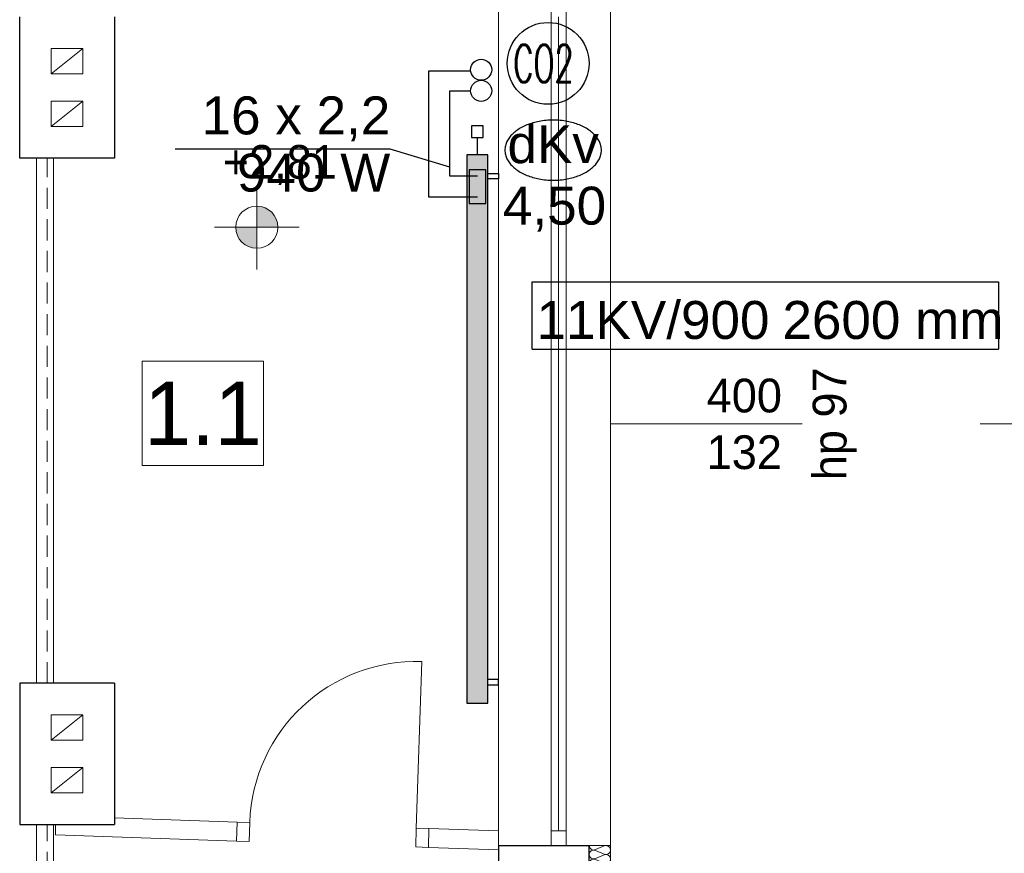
# Model space of a CAD drawing. Extents: x -497945 to -454853, y -17656 to 94650.
# Tile 52 of 62: x -473538 to -468871, y 74160 to 78114. Entities that reach past the tile are written whole.
import ezdxf
from ezdxf.lldxf.tags import DXFTag

# ---------------------------------------------------------------- set-up
doc = ezdxf.new("R2010")
doc.units = 0
doc.header["$MEASUREMENT"] = 0
doc.set_wipeout_variables(frame=1)
doc.linetypes.add('Dashed', pattern=[564.444447, 282.222223, -282.222223])
doc.linetypes.add('Krawędzie ukryte', pattern=[150, 100, -50])
doc.layers.get('0').update_dxf_attribs({"color": 252})
for name, color, linetype in [('#opisy', 7, 'Continuous'), ('Inwent Izolacje', 252, 'Continuous'), ('INWENT RZĘDNE', 252, 'Continuous'), ('IS_Text_Armatury_Therm', 7, 'Continuous'), ('IS_Text_Odbiornikow_Therm', 7, 'Continuous')]:
    doc.layers.add(name, color=color, linetype=linetype)
for name, color, linetype, lineweight in [('INWENT BALUSTRADY_Nr_Pióra__21', 252, 'Continuous', 9), ('Inwent Izolacje_Nr_Pióra__2', 252, 'Continuous', 13), ('INWENT KONST. DREWNIANA_Nr_Pióra__21', 252, 'Continuous', 9), ('INWENT OPISY_Nr_Pióra__21', 252, 'Continuous', 9), ('INWENT OPISY_Nr_Pióra__41', 252, 'Continuous', 15), ('INWENT RZĘDNE_Nr_Pióra__21', 252, 'Continuous', 9), ('INWENT. DRZWI_Nr_Pióra__5', 252, 'Continuous', 13), ('INWENT. OKNA_Nr_Pióra__21', 252, 'Continuous', 9), ('INWENT. OKNA_Nr_Pióra__5', 252, 'Continuous', 13), ('INWENT.ŚCIANY_Nr_Pióra__1', 252, 'Continuous', 25), ('INWENT.ŚCIANY_Nr_Pióra__21', 252, 'Continuous', 9), ('INWENT.ŚCIANY_Nr_Pióra__3', 252, 'Continuous', 13), ('Istniejące stropy_Nr_Pióra__5', 252, 'Continuous', 13)]:
    doc.layers.add(name, color=color, linetype=linetype, lineweight=lineweight)
for name, color, linetype, true_color in [('IS_Armatura_podłączeniowa_grz._dolnozas.', 7, 'SOLID', 0x000000), ('IS_Armatura_Therm', 7, 'SOLID', 0x000000), ('IS_Grafika', 7, 'SOLID', 0x000000), ('IS_Grzejniki_Plan_rzut', 7, 'SOLID', 0x000000), ('IS_Opisy_działek_Therm', 7, 'SOLID', 0x000000), ('IS_Powrót', 5, 'DASH', 0x0000ff), ('IS_Zasilanie', 1, 'SOLID', 0xff0000)]:
    doc.layers.add(name, color=color, linetype=linetype, true_color=true_color)
doc.styles.add('GENERATED_STYLE_1', font='txt')
doc.styles.add('GENERATED_STYLE_3', font='txt')
doc.styles.add('GENERATED_STYLE_5', font='txt')
doc.styles.add('ROMANS', font='romans', dxfattribs={"width": 0.8})
doc.styles.get("Standard").update_dxf_attribs({"font": 'txt', "bigfont": 'BIGFONT.SHX'})
tags = doc.linetypes.add('DASH', pattern=[15, 10, -5]).pattern_tags.tags
tags[6:7] = [DXFTag(74, 4), DXFTag(75, 0), DXFTag(340, '0'), DXFTag(46, 0.0), DXFTag(50, 0.0), DXFTag(44, 0.0), DXFTag(45, 0.0)]
tags[4:5] = [DXFTag(74, 4), DXFTag(75, 0), DXFTag(340, '0'), DXFTag(46, 0.0), DXFTag(50, 0.0), DXFTag(44, 0.0), DXFTag(45, 0.0)]
tags = doc.linetypes.add('SOLID', pattern=[10, 10, 0]).pattern_tags.tags
tags[6:7] = [DXFTag(74, 4), DXFTag(75, 0), DXFTag(340, '0'), DXFTag(46, 0.0), DXFTag(50, 0.0), DXFTag(44, 0.0), DXFTag(45, 0.0)]
tags[4:5] = [DXFTag(74, 4), DXFTag(75, 0), DXFTag(340, '0'), DXFTag(46, 0.0), DXFTag(50, 0.0), DXFTag(44, 0.0), DXFTag(45, 0.0)]

# ---------------------------------------------------------------- blocks, each defined once
blk = doc.blocks.new('Izolacja cieplna 14_206', base_point=(-471930.2, 61504.5))
at = {"layer": 'Inwent Izolacje_Nr_Pióra__2', "linetype": 'Continuous'}
for p, q in [((-471860, 61502.7), (-471900.4, 61485)), ((-471900.4, 61481.4), (-471860, 61463.7)), ((-471860, 61460.1), (-471900.4, 61442.4)), ((-471900.4, 61438.8), (-471860, 61421.1)), ((-471860, 61417.5), (-471900.4, 61399.8)), ((-471900.4, 61396.2), (-471860, 61378.5)), ((-471860, 61374.9), (-471900.4, 61357.2)), ((-471900.4, 61353.6), (-471860, 61335.9)), ((-471860, 61332.3), (-471900.4, 61314.5)), ((-471900.4, 61311), (-471860, 61293.2)), ((-471860, 61289.7), (-471900.4, 61271.9)), ((-471900.4, 61268.3), (-471860, 61250.6)), ((-471860, 61247), (-471900.4, 61229.3)), ((-471900.4, 61225.7), (-471860, 61208)), ((-471860, 61204.4), (-471900.4, 61186.7)), ((-471900.4, 61183.1), (-471860, 61165.4)), ((-471860, 61161.8), (-471900.4, 61144.1)), ((-471900.4, 61140.5), (-471860, 61122.8)), ((-471860, 61119.2), (-471900.4, 61101.4)), ((-471900.4, 61097.9), (-471860, 61080.1)), ((-471860, 61076.6), (-471900.4, 61058.8)), ((-471900.4, 61055.2), (-471860, 61037.5)), ((-471860, 61033.9), (-471900.4, 61016.2)), ((-471900.4, 61012.6), (-471860, 60994.9)), ((-471860, 60991.3), (-471900.4, 60973.6)), ((-471900.4, 60970), (-471860, 60952.3)), ((-471860, 60948.7), (-471900.4, 60931)), ((-471900.4, 60927.4), (-471860, 60909.7)), ((-471860, 60906.1), (-471900.4, 60888.4)), ((-471900.4, 60884.8), (-471860, 60867)), ((-471860, 60863.5), (-471900.4, 60845.7)), ((-471900.4, 60842.2), (-471860, 60824.4)), ((-471860, 60820.8), (-471900.4, 60803.1)), ((-471900.4, 60799.5), (-471860, 60781.8)), ((-471860, 60778.2), (-471900.4, 60760.5)), ((-471900.4, 60756.9), (-471860, 60739.2)), ((-471860, 60735.6), (-471900.4, 60717.9)), ((-471900.4, 60714.3), (-471860, 60696.6)), ((-471860, 60693), (-471900.4, 60675.3)), ((-471900.4, 60671.7), (-471860, 60653.9)), ((-471860, 60650.4), (-471900.4, 60632.6)), ((-471900.4, 60629.1), (-471860, 60611.3)), ((-471860, 60607.7), (-471900.4, 60590)), ((-471900.4, 60586.4), (-471860, 60568.7)), ((-471860, 60565.1), (-471900.4, 60547.4)), ((-471900.4, 60543.8), (-471860, 60526.1)), ((-471860, 60522.5), (-471900.4, 60504.8)), ((-471900.4, 60501.2), (-471860, 60483.5)), ((-471860, 60479.9), (-471900.4, 60462.2)), ((-471900.4, 60458.6), (-471860, 60440.9)), ((-471860, 60437.3), (-471900.4, 60419.5)), ((-471900.4, 60416), (-471860, 60398.2)), ((-471860, 60394.7), (-471900.4, 60376.9)), ((-471900.4, 60373.3), (-471860, 60355.6)), ((-471860, 60352), (-471900.4, 60334.3)), ((-471900.4, 60330.7), (-471860, 60313)), ((-471860, 60309.4), (-471900.4, 60291.7)), ((-471900.4, 60288.1), (-471860, 60270.4)), ((-471860, 60266.8), (-471900.4, 60249.1)), ((-471900.4, 60245.5), (-471860, 60227.8)), ((-471860, 60224.2), (-471900.4, 60206.4)), ((-471900.4, 60202.9), (-471860, 60185.1)), ((-471860, 60181.6), (-471900.4, 60163.8)), ((-471900.4, 60160.2), (-471860, 60142.5)), ((-471860, 60138.9), (-471900.4, 60121.2)), ((-471900.4, 60117.6), (-471860, 60099.9)), ((-471860, 60096.3), (-471900.4, 60078.6)), ((-471900.4, 60075), (-471860, 60057.3)), ((-471860, 60053.7), (-471900.4, 60036)), ((-471900.4, 60032.4), (-471860, 60014.7)), ((-471860, 60011.1), (-471900.4, 59993.4)), ((-471900.4, 59989.8), (-471860, 59972)), ((-471860, 59968.5), (-471900.4, 59950.7)), ((-471900.4, 59947.2), (-471860, 59929.4)), ((-471860, 59925.8), (-471900.4, 59908.1)), ((-471900.4, 59904.5), (-471860, 59886.8)), ((-471860, 59883.2), (-471900.4, 59865.5)), ((-471900.4, 59861.9), (-471860, 59844.2)), ((-471860, 59840.6), (-471900.4, 59822.9)), ((-471900.4, 59819.3), (-471860, 59801.6)), ((-471860, 59798), (-471900.4, 59780.3)), ((-471900.4, 59776.7), (-471860, 59758.9)), ((-471860, 59755.4), (-471900.4, 59737.6)), ((-471900.4, 59734.1), (-471860, 59716.3)), ((-471860, 59712.7), (-471900.4, 59695)), ((-471900.4, 59691.4), (-471860, 59673.7)), ((-471860, 59670.1), (-471900.4, 59652.4)), ((-471900.4, 59648.8), (-471860, 59631.1)), ((-471860, 59627.5), (-471900.4, 59609.8)), ((-471900.4, 59606.2), (-471860, 59588.5)), ((-471860, 59584.9), (-471900.4, 59567.2)), ((-471900.4, 59563.6), (-471860, 59545.9)), ((-471860, 59542.3), (-471900.4, 59524.5)), ((-471900.4, 59521), (-471860, 59503.2)), ((-471860, 59499.7), (-471900.4, 59481.9)), ((-471900.4, 59478.3), (-471860, 59460.6)), ((-471860, 59457), (-471900.4, 59439.3)), ((-471900.4, 59435.7), (-471860, 59418)), ((-471860, 59414.4), (-471900.4, 59396.7)), ((-471900.4, 59393.1), (-471860, 59375.4)), ((-471860, 59371.8), (-471900.4, 59354.1)), ((-471900.4, 59350.5), (-471860, 59332.8)), ((-471860, 59329.2), (-471900.4, 59311.4)), ((-471900.4, 59307.9), (-471860, 59290.1)), ((-471860, 59286.6), (-471900.4, 59268.8)), ((-471900.4, 59265.2), (-471860, 59247.5)), ((-471860, 59243.9), (-471900.4, 59226.2)), ((-471900.4, 59222.6), (-471860, 59204.9)), ((-471860, 59201.3), (-471900.4, 59183.6)), ((-471900.4, 59180), (-471860, 59162.3)), ((-471860, 59158.7), (-471900.4, 59141)), ((-471900.4, 59137.4), (-471860, 59119.7)), ((-471860, 59116.1), (-471900.4, 59098.4)), ((-471900.4, 59094.8), (-471860, 59077)), ((-471860, 59073.5), (-471900.4, 59055.7)), ((-471900.4, 59052.2), (-471860, 59034.4)), ((-471860, 59030.8), (-471900.4, 59013.1)), ((-471900.4, 59009.5), (-471860, 58991.8)), ((-471860, 58988.2), (-471900.4, 58970.5)), ((-471900.4, 58966.9), (-471860, 58949.2)), ((-471860, 58945.6), (-471900.4, 58927.9)), ((-471900.4, 58924.3), (-471860, 58906.6)), ((-471860, 58903), (-471900.4, 58885.3)), ((-471900.4, 58881.7), (-471860, 58863.9)), ((-471860, 58860.4), (-471900.4, 58842.6)), ((-471900.4, 58839.1), (-471860, 58821.3)), ((-471860, 58817.7), (-471900.4, 58800)), ((-471900.4, 58796.4), (-471860, 58778.7)), ((-471860, 58775.1), (-471900.4, 58757.4)), ((-471900.4, 58753.8), (-471860, 58736.1)), ((-471860, 58732.5), (-471900.4, 58714.8)), ((-471900.4, 58711.2), (-471860, 58693.5)), ((-471860, 58689.9), (-471900.4, 58672.2)), ((-471900.4, 58668.6), (-471860, 58650.9)), ((-471860, 58647.3), (-471900.4, 58629.5)), ((-471900.4, 58626), (-471860, 58608.2)), ((-471860, 58604.7), (-471900.4, 58586.9)), ((-471900.4, 58583.3), (-471860, 58565.6)), ((-471860, 58562), (-471900.4, 58544.3)), ((-471900.4, 58540.7), (-471860, 58523)), ((-471860, 58519.4), (-471900.4, 58501.7)), ((-471900.4, 58498.1), (-471860, 58480.4)), ((-471860, 58476.8), (-471900.4, 58459.1)), ((-471900.4, 58455.5), (-471860, 58437.8)), ((-471860, 58434.2), (-471900.4, 58416.4)), ((-471900.4, 58412.9), (-471860, 58395.1)), ((-471860, 58391.6), (-471900.4, 58373.8)), ((-471900.4, 58370.2), (-471860, 58352.5)), ((-471860, 58348.9), (-471900.4, 58331.2)), ((-471900.4, 58327.6), (-471860, 58309.9)), ((-471860, 58306.3), (-471900.4, 58288.6)), ((-471900.4, 58285), (-471860, 58267.3)), ((-471860, 58263.7), (-471900.4, 58246)), ((-471900.4, 58242.4), (-471860, 58224.7)), ((-471860, 58221.1), (-471900.4, 58203.4)), ((-471900.4, 58199.8), (-471860, 58182)), ((-471860, 58178.5), (-471900.4, 58160.7)), ((-471900.4, 58157.2), (-471860, 58139.4)), ((-471860, 58135.8), (-471900.4, 58118.1)), ((-471900.4, 58114.5), (-471860, 58096.8)), ((-471860, 58093.2), (-471900.4, 58075.5)), ((-471900.4, 58071.9), (-471860, 58054.2)), ((-471860, 58050.6), (-471900.4, 58032.9)), ((-471900.4, 58029.3), (-471860, 58011.6)), ((-471860, 58008), (-471900.4, 57990.3)), ((-471900.4, 57986.7), (-471860, 57968.9)), ((-471860, 57965.4), (-471900.4, 57947.6)), ((-471900.4, 57944.1), (-471860, 57926.3))]:
    blk.add_line(p, q, dxfattribs=at)
for centre, start_param, end_param in [((-471908.9, 61461.9), 2.7288, 6.695979), ((-471908.9, 61504.5), 4.712389, 6.695979), ((-471851.5, 61483.2), 5.870392, 9.837571), ((-471908.9, 61419.3), 2.7288, 6.695979), ((-471851.5, 61440.6), 5.870392, 9.837571), ((-471908.9, 61376.7), 2.7288, 6.695979), ((-471851.5, 61398), 5.870392, 9.837571), ((-471851.5, 61355.4), 5.870392, 9.837571), ((-471908.9, 61334.1), 2.7288, 6.695979), ((-471851.5, 61312.8), 5.870392, 9.837571), ((-471908.9, 61291.4), 2.7288, 6.695979), ((-471851.5, 61270.1), 5.870392, 9.837571), ((-471908.9, 61248.8), 2.7288, 6.695979), ((-471851.5, 61227.5), 5.870392, 9.837571), ((-471908.9, 61206.2), 2.7288, 6.695979), ((-471851.5, 61184.9), 5.870392, 9.837571), ((-471908.9, 61163.6), 2.7288, 6.695979), ((-471908.9, 61121), 2.7288, 6.695979), ((-471851.5, 61142.3), 5.870392, 9.837571), ((-471908.9, 61078.3), 2.7288, 6.695979), ((-471851.5, 61099.7), 5.870392, 9.837571), ((-471908.9, 61035.7), 2.7288, 6.695979), ((-471851.5, 61057), 5.870392, 9.837571), ((-471908.9, 60993.1), 2.7288, 6.695979), ((-471851.5, 61014.4), 5.870392, 9.837571), ((-471908.9, 60950.5), 2.7288, 6.695979), ((-471851.5, 60971.8), 5.870392, 9.837571), ((-471908.9, 60907.9), 2.7288, 6.695979), ((-471851.5, 60929.2), 5.870392, 9.837571), ((-471908.9, 60865.3), 2.7288, 6.695979), ((-471851.5, 60886.6), 5.870392, 9.837571), ((-471851.5, 60843.9), 5.870392, 9.837571), ((-471908.9, 60822.6), 2.7288, 6.695979), ((-471851.5, 60801.3), 5.870392, 9.837571), ((-471908.9, 60780), 2.7288, 6.695979), ((-471851.5, 60758.7), 5.870392, 9.837571), ((-471908.9, 60737.4), 2.7288, 6.695979), ((-471851.5, 60716.1), 5.870392, 9.837571), ((-471908.9, 60694.8), 2.7288, 6.695979), ((-471851.5, 60673.5), 5.870392, 9.837571), ((-471908.9, 60652.2), 2.7288, 6.695979), ((-471908.9, 60609.5), 2.7288, 6.695979), ((-471851.5, 60630.8), 5.870392, 9.837571), ((-471908.9, 60566.9), 2.7288, 6.695979), ((-471851.5, 60588.2), 5.870392, 9.837571), ((-471908.9, 60524.3), 2.7288, 6.695979), ((-471851.5, 60545.6), 5.870392, 9.837571), ((-471908.9, 60481.7), 2.7288, 6.695979), ((-471851.5, 60503), 5.870392, 9.837571), ((-471908.9, 60439.1), 2.7288, 6.695979), ((-471851.5, 60460.4), 5.870392, 9.837571), ((-471908.9, 60396.4), 2.7288, 6.695979), ((-471851.5, 60417.8), 5.870392, 9.837571), ((-471851.5, 60375.1), 5.870392, 9.837571), ((-471908.9, 60353.8), 2.7288, 6.695979), ((-471851.5, 60332.5), 5.870392, 9.837571), ((-471908.9, 60311.2), 2.7288, 6.695979), ((-471851.5, 60289.9), 5.870392, 9.837571), ((-471908.9, 60268.6), 2.7288, 6.695979), ((-471851.5, 60247.3), 5.870392, 9.837571), ((-471908.9, 60226), 2.7288, 6.695979), ((-471851.5, 60204.7), 5.870392, 9.837571), ((-471908.9, 60183.3), 2.7288, 6.695979), ((-471908.9, 60140.7), 2.7288, 6.695979), ((-471851.5, 60162), 5.870392, 9.837571), ((-471908.9, 60098.1), 2.7288, 6.695979), ((-471851.5, 60119.4), 5.870392, 9.837571), ((-471908.9, 60055.5), 2.7288, 6.695979), ((-471851.5, 60076.8), 5.870392, 9.837571), ((-471908.9, 60012.9), 2.7288, 6.695979), ((-471851.5, 60034.2), 5.870392, 9.837571), ((-471908.9, 59970.3), 2.7288, 6.695979), ((-471851.5, 59991.6), 5.870392, 9.837571), ((-471908.9, 59927.6), 2.7288, 6.695979), ((-471851.5, 59948.9), 5.870392, 9.837571), ((-471908.9, 59885), 2.7288, 6.695979), ((-471851.5, 59906.3), 5.870392, 9.837571), ((-471851.5, 59863.7), 5.870392, 9.837571), ((-471908.9, 59842.4), 2.7288, 6.695979), ((-471851.5, 59821.1), 5.870392, 9.837571), ((-471908.9, 59799.8), 2.7288, 6.695979), ((-471851.5, 59778.5), 5.870392, 9.837571), ((-471908.9, 59757.2), 2.7288, 6.695979), ((-471851.5, 59735.8), 5.870392, 9.837571), ((-471908.9, 59714.5), 2.7288, 6.695979), ((-471851.5, 59693.2), 5.870392, 9.837571), ((-471908.9, 59671.9), 2.7288, 6.695979), ((-471908.9, 59629.3), 2.7288, 6.695979), ((-471851.5, 59650.6), 5.870392, 9.837571), ((-471908.9, 59586.7), 2.7288, 6.695979), ((-471851.5, 59608), 5.870392, 9.837571), ((-471908.9, 59544.1), 2.7288, 6.695979), ((-471851.5, 59565.4), 5.870392, 9.837571), ((-471908.9, 59501.4), 2.7288, 6.695979), ((-471851.5, 59522.8), 5.870392, 9.837571), ((-471908.9, 59458.8), 2.7288, 6.695979), ((-471851.5, 59480.1), 5.870392, 9.837571), ((-471908.9, 59416.2), 2.7288, 6.695979), ((-471851.5, 59437.5), 5.870392, 9.837571), ((-471851.5, 59394.9), 5.870392, 9.837571), ((-471908.9, 59373.6), 2.7288, 6.695979), ((-471851.5, 59352.3), 5.870392, 9.837571), ((-471908.9, 59331), 2.7288, 6.695979), ((-471851.5, 59309.7), 5.870392, 9.837571), ((-471908.9, 59288.3), 2.7288, 6.695979), ((-471851.5, 59267), 5.870392, 9.837571), ((-471908.9, 59245.7), 2.7288, 6.695979), ((-471851.5, 59224.4), 5.870392, 9.837571), ((-471908.9, 59203.1), 2.7288, 6.695979), ((-471908.9, 59160.5), 2.7288, 6.695979), ((-471851.5, 59181.8), 5.870392, 9.837571), ((-471908.9, 59117.9), 2.7288, 6.695979), ((-471851.5, 59139.2), 5.870392, 9.837571), ((-471908.9, 59075.3), 2.7288, 6.695979), ((-471851.5, 59096.6), 5.870392, 9.837571), ((-471908.9, 59032.6), 2.7288, 6.695979), ((-471851.5, 59053.9), 5.870392, 9.837571), ((-471908.9, 58990), 2.7288, 6.695979), ((-471851.5, 59011.3), 5.870392, 9.837571), ((-471908.9, 58947.4), 2.7288, 6.695979), ((-471851.5, 58968.7), 5.870392, 9.837571), ((-471908.9, 58904.8), 2.7288, 6.695979), ((-471851.5, 58926.1), 5.870392, 9.837571), ((-471851.5, 58883.5), 5.870392, 9.837571), ((-471908.9, 58862.2), 2.7288, 6.695979), ((-471851.5, 58840.8), 5.870392, 9.837571), ((-471908.9, 58819.5), 2.7288, 6.695979), ((-471851.5, 58798.2), 5.870392, 9.837571), ((-471908.9, 58776.9), 2.7288, 6.695979), ((-471851.5, 58755.6), 5.870392, 9.837571), ((-471908.9, 58734.3), 2.7288, 6.695979), ((-471851.5, 58713), 5.870392, 9.837571), ((-471908.9, 58691.7), 2.7288, 6.695979), ((-471908.9, 58649.1), 2.7288, 6.695979), ((-471851.5, 58670.4), 5.870392, 9.837571), ((-471908.9, 58606.4), 2.7288, 6.695979), ((-471851.5, 58627.8), 5.870392, 9.837571), ((-471908.9, 58563.8), 2.7288, 6.695979), ((-471851.5, 58585.1), 5.870392, 9.837571), ((-471908.9, 58521.2), 2.7288, 6.695979), ((-471851.5, 58542.5), 5.870392, 9.837571), ((-471908.9, 58478.6), 2.7288, 6.695979), ((-471851.5, 58499.9), 5.870392, 9.837571), ((-471908.9, 58436), 2.7288, 6.695979), ((-471851.5, 58457.3), 5.870392, 9.837571), ((-471851.5, 58414.7), 5.870392, 9.837571), ((-471908.9, 58393.3), 2.7288, 6.695979), ((-471851.5, 58372), 5.870392, 9.837571), ((-471908.9, 58350.7), 2.7288, 6.695979), ((-471851.5, 58329.4), 5.870392, 9.837571), ((-471908.9, 58308.1), 2.7288, 6.695979), ((-471851.5, 58286.8), 5.870392, 9.837571), ((-471908.9, 58265.5), 2.7288, 6.695979), ((-471851.5, 58244.2), 5.870392, 9.837571), ((-471908.9, 58222.9), 2.7288, 6.695979), ((-471908.9, 58180.3), 2.7288, 6.695979), ((-471851.5, 58201.6), 5.870392, 9.837571), ((-471908.9, 58137.6), 2.7288, 6.695979), ((-471851.5, 58158.9), 5.870392, 9.837571), ((-471908.9, 58095), 2.7288, 6.695979), ((-471851.5, 58116.3), 5.870392, 9.837571), ((-471908.9, 58052.4), 2.7288, 6.695979), ((-471851.5, 58073.7), 5.870392, 9.837571), ((-471908.9, 58009.8), 2.7288, 6.695979), ((-471851.5, 58031.1), 5.870392, 9.837571), ((-471908.9, 57967.2), 2.7288, 6.695979), ((-471851.5, 57988.5), 5.870392, 9.837571), ((-471908.9, 57924.5), 2.7288, 4.712389), ((-471851.5, 57945.8), 5.870392, 9.837571)]:
    blk.add_ellipse(centre, major_axis=(0, -21.3), ratio=0.998042, start_param=start_param, end_param=end_param, dxfattribs=at)
blk = doc.blocks.new('Koty wysokościowe_93', base_point=(-473506.1, 64437))
at = {"layer": 'INWENT RZĘDNE_Nr_Pióra__21', "linetype": 'Continuous'}
for points in [[(-473506.1, 64437), (-473406.1, 64437), (-473413.7, 64475.3), (-473435.4, 64507.7), (-473467.8, 64529.4), (-473506.1, 64537)], [(-473506.1, 64437), (-473606.1, 64437), (-473598.5, 64398.7), (-473576.8, 64366.3), (-473544.4, 64344.6), (-473506.1, 64337)]]:
    blk.add_hatch(color=256, dxfattribs=at).paths.add_polyline_path(points, flags=0)
for p, q in [((-473506.1, 64237), (-473506.1, 64637)), ((-473706.1, 64437), (-473306.1, 64437))]:
    blk.add_line(p, q, dxfattribs=at)
blk.add_circle((-473506.1, 64437), 100, dxfattribs=at)
at = {"layer": 'INWENT RZĘDNE_Nr_Pióra__21', "insert": (-473667.9, 64637), "char_height": 160, "attachment_point": 7, "style": 'GENERATED_STYLE_1'}
blk.add_mtext('{+2,81}', dxfattribs=at)
blk = doc.blocks.new('A$C685E8C06')
at = {"layer": 'INWENT BALUSTRADY_Nr_Pióra__21', "color": 252, "linetype": 'Continuous'}
for p, q in [((17570, 4480), (17570, 1990)), ((17650, 4480), (17650, 1990)), ((17570, 1320), (17570, -1010)), ((17650, 1320), (17650, -1010))]:
    blk.add_line(p, q, dxfattribs=at)
at = {"layer": 'INWENT KONST. DREWNIANA_Nr_Pióra__21', "color": 252, "linetype": 'Continuous'}
for p, q in [((17790, 5000), (17640, 5000)), ((17640, 4880), (17640, 5000)), ((17640, 4880), (17790, 5000)), ((17790, 4880), (17790, 5000)), ((17790, 4880), (17640, 4880)), ((17640, 4630), (17640, 4750)), ((17790, 4750), (17640, 4750)), ((17640, 4630), (17790, 4750)), ((17790, 4630), (17790, 4750)), ((17790, 4630), (17640, 4630)), ((17790, 1840), (17640, 1840)), ((17640, 1720), (17640, 1840)), ((17640, 1720), (17790, 1840)), ((17790, 1720), (17790, 1840)), ((17790, 1720), (17640, 1720)), ((17640, 1470), (17640, 1590)), ((17790, 1590), (17640, 1590)), ((17640, 1470), (17790, 1590)), ((17790, 1470), (17790, 1590)), ((17790, 1470), (17640, 1470))]:
    blk.add_line(p, q, dxfattribs=at)
at = {"layer": 'INWENT OPISY_Nr_Pióra__41', "color": 252, "linetype": 'Dashed'}
blk.add_line((22890, 3220), (21790, 3220), dxfattribs=at)
at = {"layer": 'INWENT. DRZWI_Nr_Pióra__5', "color": 252, "linetype": 'Continuous'}
for p, q in [((19370.2, 1303), (19396.5, 2092.6)), ((18520.7, 1331.4), (18580.7, 1329.4)), ((18580.7, 1329.4), (18577.7, 1239.4)), ((19370.2, 1303), (19367.2, 1213.1)), ((19430.2, 1301), (19370.2, 1303)), ((18577.7, 1239.4), (18517.7, 1241.4)), ((19367.2, 1213.1), (19427.2, 1211.1))]:
    blk.add_line(p, q, dxfattribs=at)
blk.add_arc((19370.2, 1303), 790, 88.0908, 178.0908, dxfattribs=at)
at = {"layer": 'INWENT. OKNA_Nr_Pióra__5', "color": 252, "linetype": 'Continuous'}
for p, q in [((20010, 1220), (20010, 5220)), ((20080, 1220), (20080, 5220)), ((20045, 1290), (20045, 5150)), ((20290, 3220), (21200, 3220)), ((20010, 1290), (20080, 1290)), ((20010, 1220), (20080, 1220))]:
    blk.add_line(p, q, dxfattribs=at)
at = {"layer": 'INWENT.ŚCIANY_Nr_Pióra__1', "color": 252, "linetype": 'Continuous'}
for p, q in [((17490, 4480), (17490, 5150)), ((17940, 5150), (17940, 4480)), ((17940, 4480), (17490, 4480)), ((17940, 1990), (17490, 1990)), ((17490, 1990), (17490, 1320)), ((17940, 1990), (17940, 1320)), ((17490, 1320), (17940, 1320)), ((19760, 1220), (20190, 1220)), ((19760, 1220), (19760, -30)), ((20190, -2360), (20190, 1220))]:
    blk.add_line(p, q, dxfattribs=at)
at = {"layer": 'INWENT.ŚCIANY_Nr_Pióra__21', "color": 252, "linetype": 'Continuous'}
for p, q in [((19760, 5220), (19760, 1220)), ((20290, 1220), (20290, 5220)), ((17660, 1320), (17660, 1270)), ((17940, 1350.7), (18520.7, 1331.4)), ((18520.7, 1331.4), (18517.7, 1241.4)), ((17660, 1270), (18517.7, 1241.4)), ((19430.2, 1301), (19427.2, 1211.1)), ((19430.2, 1301), (19760, 1290)), ((19427.2, 1211.1), (19760, 1200))]:
    blk.add_line(p, q, dxfattribs=at)
at = {"layer": 'INWENT.ŚCIANY_Nr_Pióra__3', "color": 252, "linetype": 'Continuous'}
for p in [(20190, 1220), (20290, -2360)]:
    blk.add_line(p, (20290, 1220), dxfattribs=at)
at = {"layer": 'Istniejące stropy_Nr_Pióra__5', "color": 252, "linetype": 'Krawędzie ukryte'}
for p, q in [((17620, 1990), (17620, 4480)), ((17620, -1010), (17620, 1320))]:
    blk.add_line(p, q, dxfattribs=at)
at = {"layer": 'Inwent Izolacje', "color": 252, "linetype": 'Continuous', "lineweight": 13}
blk.add_blockref('Izolacja cieplna 14_206', (20190, 1220), dxfattribs=at)
at = {"layer": 'INWENT RZĘDNE', "color": 252}
blk.add_blockref('Koty wysokościowe_93', (18614.1, 4152.4), dxfattribs=at)
at = {"layer": 'INWENT. OKNA_Nr_Pióra__21', "color": 252, "linetype": 'Continuous', "insert": (21249.4, 3220), "char_height": 160, "attachment_point": 2, "rotation": 90, "style": 'GENERATED_STYLE_5'}
blk.add_mtext('{hp 97}', dxfattribs=at)
at = {"layer": 'INWENT. OKNA_Nr_Pióra__21', "color": 252, "linetype": 'Continuous', "insert": (20925, 3434.2), "char_height": 160, "width": 709.227, "attachment_point": 2, "line_spacing_factor": 1.007581, "style": 'GENERATED_STYLE_5'}
blk.add_mtext('{400\\P132}', dxfattribs=at)
at = {"color": 252, "linetype": 'Continuous', "ltscale": 1912022.071610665}
blk.add_wipeout([(18070.5, 3516.4), (18646.5, 3516.4), (18646.5, 3022.3), (18070.5, 3022.3)], dxfattribs=at).dxf.layer = 'INWENT OPISY_Nr_Pióra__21'
at = {"layer": 'INWENT OPISY_Nr_Pióra__21', "color": 252, "linetype": 'Continuous', "flags": 128}
blk.add_lwpolyline([(18070.5, 3516.4), (18646.5, 3516.4), (18646.5, 3022.3), (18070.5, 3022.3)], close=True, dxfattribs=at)
at = {"layer": 'INWENT OPISY_Nr_Pióra__21', "color": 252, "linetype": 'Continuous', "insert": (18358.5, 3119.4), "char_height": 300, "attachment_point": 8, "style": 'GENERATED_STYLE_3'}
blk.add_mtext('{1.1 }', dxfattribs=at)

msp = doc.modelspace()

# ---------------------------------------------------------------- block references
msp.add_blockref('A$C685E8C06', (-491028.3, 72976.9))

# ---------------------------------------------------------------- next in the draw order: hatches: boundary and pattern name
at = {"layer": 'IS_Grzejniki_Plan_rzut', "ltscale": 10}
msp.add_hatch(color=1, dxfattribs=at).paths.add_polyline_path([(-471318.3, 74872.1), (-471318.3, 77472.1), (-471418.3, 77472.1), (-471418.3, 74872.1)])

# ---------------------------------------------------------------- next in the draw order: linework, layer by layer
at = {"layer": '#opisy', "color": 0, "linetype": 'Continuous'}
msp.add_circle((-471033.1, 77906.3), 194, dxfattribs=at)
at = {"layer": 'IS_Armatura_podłączeniowa_grz._dolnozas.', "ltscale": 10}
for p, q in [((-471328.3, 77402.1), (-471408.3, 77402.1)), ((-471408.3, 77402.1), (-471408.3, 77242.1)), ((-471328.3, 77242.1), (-471328.3, 77402.1)), ((-471408.3, 77242.1), (-471328.3, 77242.1)), ((-471328.3, 77242.1), (-471328.3, 77242.1))]:
    msp.add_line(p, q, dxfattribs=at)
at = {"layer": 'IS_Armatura_Therm', "ltscale": 10}
for p, q in [((-471340.8, 77609.6), (-471395.8, 77609.6)), ((-471395.8, 77609.6), (-471395.8, 77554.6)), ((-471340.8, 77554.6), (-471340.8, 77609.6)), ((-471395.8, 77554.6), (-471340.8, 77554.6)), ((-471368.3, 77472.1), (-471368.3, 77554.6))]:
    msp.add_line(p, q, dxfattribs=at)
at = {"layer": 'IS_Grafika', "ltscale": 10}
for centre in [(-471350.5, 77876.1), (-471350.5, 77776.1)]:
    msp.add_ellipse(centre, major_axis=(50, 0), ratio=1, dxfattribs=at)
for points, knots in [([(-471009.3, 77637.3), (-471020.6, 77637.3), (-471042.7, 77636.3), (-471075, 77631.8), (-471105.4, 77624.6), (-471133.5, 77615), (-471159.1, 77603), (-471181.8, 77589), (-471201.2, 77573.2), (-471217, 77555.6), (-471228.8, 77536.5), (-471236.3, 77516.1), (-471238, 77501.9), (-471238, 77494.8)], [0, 0, 0, 0, 33.820751, 66.377485, 97.574694, 127.310825, 155.494451, 182.06523, 207.022198, 230.462212, 252.629435, 273.96892, 295.161092, 295.161092, 295.161092, 295.161092]), ([(-470780.7, 77494.8), (-470780.7, 77501.9), (-470782.4, 77516.1), (-470789.8, 77536.5), (-470801.7, 77555.6), (-470817.5, 77573.2), (-470836.9, 77589), (-470859.6, 77603), (-470885.1, 77615), (-470913.3, 77624.6), (-470943.7, 77631.8), (-470975.9, 77636.3), (-470998.1, 77637.3), (-471009.3, 77637.3)], [0, 0, 0, 0, 21.192173, 42.531657, 64.69888, 88.138895, 113.095862, 139.666641, 167.850267, 197.586398, 228.783608, 261.340341, 295.161092, 295.161092, 295.161092, 295.161092]), ([(-471238, 77494.8), (-471238, 77487.8), (-471236.3, 77473.5), (-471228.8, 77453.1), (-471217, 77434), (-471201.2, 77416.5), (-471181.8, 77400.6), (-471159.1, 77386.6), (-471133.5, 77374.7), (-471105.4, 77365), (-471075, 77357.9), (-471042.7, 77353.4), (-471020.6, 77352.4), (-471009.3, 77352.4)], [0, 0, 0, 0, 21.192173, 42.531657, 64.69888, 88.138895, 113.095862, 139.666641, 167.850267, 197.586398, 228.783608, 261.340341, 295.161092, 295.161092, 295.161092, 295.161092]), ([(-471009.3, 77352.4), (-470998.1, 77352.4), (-470975.9, 77353.4), (-470943.7, 77357.9), (-470913.3, 77365), (-470885.1, 77374.7), (-470859.6, 77386.6), (-470836.9, 77400.6), (-470817.5, 77416.5), (-470801.7, 77434), (-470789.8, 77453.1), (-470782.4, 77473.5), (-470780.7, 77487.8), (-470780.7, 77494.8)], [0, 0, 0, 0, 33.820751, 66.377485, 97.574694, 127.310825, 155.494451, 182.06523, 207.022198, 230.462212, 252.629435, 273.96892, 295.161092, 295.161092, 295.161092, 295.161092])]:
    msp.add_open_spline(points, degree=3, knots=knots, dxfattribs=at)
at = {"layer": 'IS_Grzejniki_Plan_rzut', "color": 1, "ltscale": 10}
for p, q in [((-471318.3, 77472.1), (-471418.3, 77472.1)), ((-471418.3, 77472.1), (-471418.3, 74872.1)), ((-471318.3, 74872.1), (-471318.3, 77472.1)), ((-471318.3, 77384.6), (-471268.3, 77384.6)), ((-471268.3, 77359.6), (-471318.3, 77359.6)), ((-471268.3, 77384.6), (-471268.3, 77359.6)), ((-471268.3, 74984.6), (-471318.3, 74984.6)), ((-471268.3, 74959.6), (-471268.3, 74984.6)), ((-471318.3, 74959.6), (-471268.3, 74959.6)), ((-471418.3, 74872.1), (-471318.3, 74872.1)), ((-471318.3, 74872.1), (-471318.3, 74872.1))]:
    msp.add_line(p, q, dxfattribs=at)
at = {"layer": 'IS_Opisy_działek_Therm', "ltscale": 10}
for p, q in [((-471781.4, 77500.1), (-472801.4, 77500.1)), ((-471499.1, 77414.4), (-471781.4, 77500.1))]:
    msp.add_line(p, q, dxfattribs=at)
at = {"layer": 'IS_Powrót', "color": 5, "ltscale": 10}
for p, q in [((-471499.1, 77372.1), (-471499.1, 77775.8)), ((-471499.1, 77775.8), (-471400.5, 77775.8)), ((-471368.3, 77372.1), (-471499.1, 77372.1))]:
    msp.add_line(p, q, dxfattribs=at)
at = {"layer": 'IS_Text_Odbiornikow_Therm', "color": 18, "linetype": 'SOLID', "ltscale": 10, "true_color": 0x000000}
for p, q in [((-471108.4, 76550.9), (-471108.4, 76870.9)), ((-471108.4, 76870.9), (-468898.4, 76870.9)), ((-468898.4, 76870.9), (-468898.4, 76550.9)), ((-471108.4, 76550.9), (-468898.4, 76550.9))]:
    msp.add_line(p, q, dxfattribs=at)
at = {"layer": 'IS_Zasilanie', "color": 1, "ltscale": 10}
for p, q in [((-471599.1, 77272.1), (-471599.1, 77871.1)), ((-471599.1, 77871.1), (-471400.2, 77871.1)), ((-471368.3, 77272.1), (-471599.1, 77272.1))]:
    msp.add_line(p, q, dxfattribs=at)

# ---------------------------------------------------------------- next in the draw order: texts
at = {"layer": '#opisy', "color": 3, "style": 'ROMANS', "width": 0.6}
msp.add_text('CO2', height=176.4, dxfattribs=at).set_placement((-471198, 77817.6))
at = {"layer": 'IS_Grafika', "ltscale": 10, "insert": (-471009.3, 77613.2), "char_height": 180, "attachment_point": 2}
msp.add_mtext('\\fArial|b0|i0;dKv', dxfattribs=at)
at = {"layer": 'IS_Opisy_działek_Therm', "ltscale": 10, "char_height": 180}
for s, insert, attachment_point in [('\\fArial|b0|i0;16 x 2,2', (-471781.4, 77536.1), 9), ('\\fArial|b0|i0;940 W', (-471781.4, 77478.5), 3)]:
    msp.add_mtext(s, dxfattribs=dict(at, insert=insert, attachment_point=attachment_point))
at = {"layer": 'IS_Text_Armatury_Therm', "color": 18, "linetype": 'SOLID', "ltscale": 10, "true_color": 0x000000, "insert": (-471247.6, 77108.1), "char_height": 180, "attachment_point": 7}
msp.add_mtext('\\fArial|b0|i0;4,50  ', dxfattribs=at)
at = {"layer": 'IS_Text_Odbiornikow_Therm', "color": 18, "linetype": 'SOLID', "ltscale": 10, "true_color": 0x000000, "char_height": 180, "attachment_point": 7}
for s, insert in [('\\fArial|b0|i0;11KV/900', (-471088.4, 76596.9)), ('\\fArial|b0|i0;2600 mm', (-469922.7, 76596.9))]:
    msp.add_mtext(s, dxfattribs=dict(at, insert=insert))

doc.saveas('drawing.dxf')
